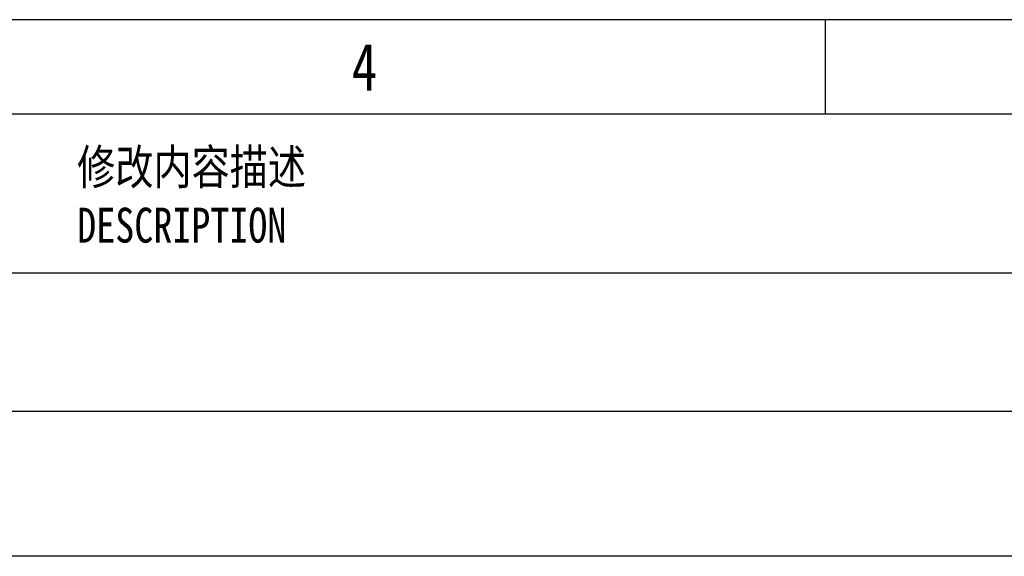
# Model space of a CAD drawing. Extents: x 695 to 3294, y -288 to 575.
# Tile 38 of 83: x 1340 to 1566, y 452 to 575. Entities that reach past the tile are written whole.
import ezdxf

# ---------------------------------------------------------------- set-up
doc = ezdxf.new("R2010")
doc.units = 0
doc.header["$LTSCALE"] = 16.335
doc.layers.add('粗实线', color=7, linetype='CONTINUOUS', lineweight=40)
doc.layers.add('细实线', color=7, linetype='CONTINUOUS', lineweight=15)
doc.styles.get("Standard").update_dxf_attribs({"font": 'txt', "width": 0.8})

msp = doc.modelspace()

# ---------------------------------------------------------------- linework, layer by layer
at = {"layer": '粗实线', "color": 6, "lineweight": 30}
for p, q in [((1938.725, 574.553), (694.682, 574.553)), ((1524.861, 574.553), (1524.861, 552.87)), ((1917.042, 552.87), (716.365, 552.87))]:
    msp.add_line(p, q, dxfattribs=at)
at = {"layer": '细实线', "color": 6, "lineweight": 30}
for p, q in [((1917.042, 516.503), (1258.348, 516.503)), ((1917.042, 484.754), (1258.348, 484.754)), ((1917.042, 451.589), (1258.348, 451.589))]:
    msp.add_line(p, q, dxfattribs=at)

# ---------------------------------------------------------------- texts
at = {"layer": '粗实线', "color": 6, "lineweight": 30, "ltscale": 0.5, "insert": (1416.446, 569.132), "char_height": 10.842, "width": 208.15725, "attachment_point": 1}
msp.add_mtext('4', dxfattribs=at)
at = {"layer": '细实线', "color": 6, "lineweight": 30, "insert": (1353.617, 544.801), "char_height": 8, "width": 139.64584, "attachment_point": 1}
msp.add_mtext('{\\fSimSun|b0|i0|c134|p2;修改内容描述\\PDESCRIPTION}', dxfattribs=at)

doc.saveas('drawing.dxf')
